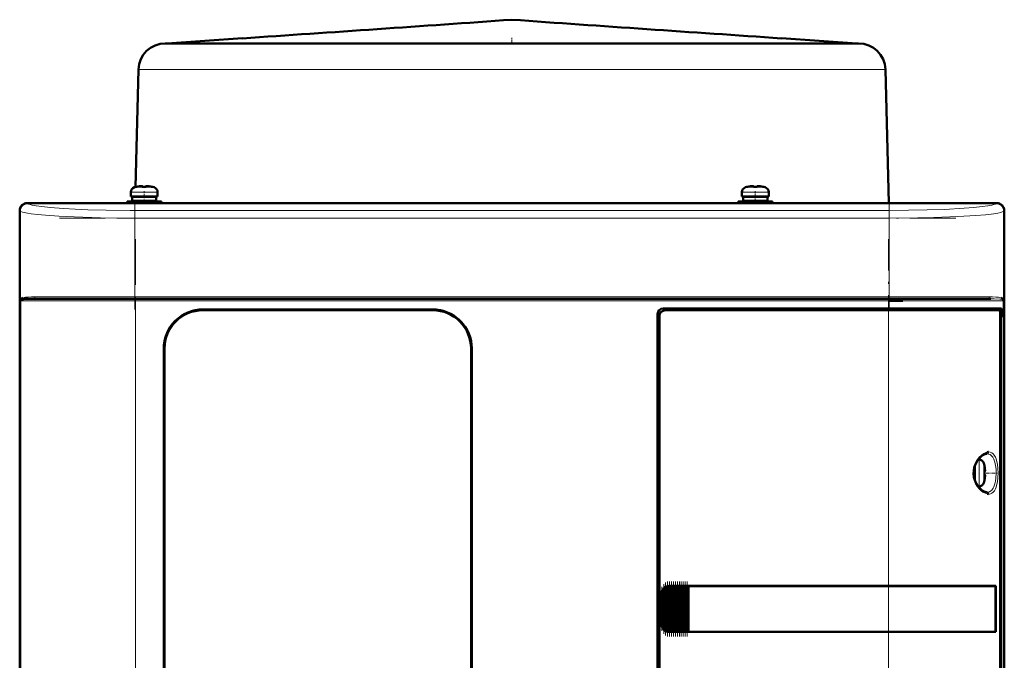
# Model space of a CAD drawing. Extents: x -1438 to 1837, y -1771 to 637.
# Tile 64 of 91: x -152 to 105, y 470 to 637. Entities that reach past the tile are written whole.
import ezdxf

# ---------------------------------------------------------------- set-up
doc = ezdxf.new("R2010")
doc.units = 0
doc.linetypes.add('DASHDOT', pattern=[18.5, 12, -3, 0.5, -3])

msp = doc.modelspace()

# ---------------------------------------------------------------- linework, layer by layer
at = {"color": 7, "lineweight": 50}
for p, q in [((-93.54, 632.48), (-113.22, 631.17)), ((47.1, 632.48), (66.78, 631.17)), ((-113.21, 631.17), (-113.7, 631.17)), ((-96.39, 631.17), (-113.21, 631.17)), ((-91.55, 631.17), (-96.39, 631.17)), ((-42.07, 631.17), (-91.55, 631.17)), ((-71.04, 631.17), (-76.04, 631.17)), ((-70.02, 631.17), (-71.04, 631.17)), ((-65.1, 631.17), (-70.36, 631.17)), ((-64.34, 631.17), (-65.1, 631.17)), ((-63.81, 631.17), (-64.34, 631.17)), ((-58.57, 631.17), (-64, 631.17)), ((-58.04, 631.17), (-58.57, 631.17)), ((-56.58, 631.17), (-58.04, 631.17)), ((-51.48, 631.17), (-57.15, 631.17)), ((-51.14, 631.17), (-51.48, 631.17)), ((-49.33, 631.17), (-51.14, 631.17)), ((-44, 631.17), (-49.82, 631.17)), ((-43.81, 631.17), (-44, 631.17)), ((-42.15, 631.17), (-43.81, 631.17)), ((-36.22, 631.17), (-42.15, 631.17)), ((-8.39, 631.17), (-42.07, 631.17)), ((-36.14, 631.17), (-36.22, 631.17)), ((-34.03, 631.17), (-36.14, 631.17)), ((-28.25, 631.17), (-34.25, 631.17)), ((-28.23, 631.17), (-28.25, 631.17)), ((-25.72, 631.17), (-28.23, 631.17)), ((-20.23, 631.17), (-26.2, 631.17)), ((-17.86, 631.17), (-20.23, 631.17)), ((-18.18, 631.17), (-18.2, 631.17)), ((-12.19, 631.17), (-18.18, 631.17)), ((-10.08, 631.17), (-12.19, 631.17)), ((-10.21, 631.17), (-10.3, 631.17)), ((-4.28, 631.17), (-10.21, 631.17)), ((49.95, 631.17), (-8.39, 631.17)), ((-2.53, 631.17), (-4.28, 631.17)), ((-2.43, 631.17), (-2.63, 631.17)), ((3.39, 631.17), (-2.43, 631.17)), ((5.21, 631.17), (3.39, 631.17)), ((5.05, 631.17), (4.7, 631.17)), ((10.72, 631.17), (5.05, 631.17)), ((11.9, 631.17), (10.72, 631.17)), ((12.13, 631.17), (11.6, 631.17)), ((14.59, 631.17), (12.13, 631.17)), ((17.57, 631.17), (14.59, 631.17)), ((17.9, 631.17), (17.57, 631.17)), ((18.66, 631.17), (17.9, 631.17)), ((23.92, 631.17), (18.66, 631.17)), ((24.6, 631.17), (23.59, 631.17)), ((29.6, 631.17), (24.6, 631.17)), ((54.49, 631.17), (49.95, 631.17)), ((67.15, 631.17), (54.49, 631.17)), ((67.26, 631.17), (67.15, 631.17)), ((-120.69, 624.35), (-121.5, 593.65)), ((74.26, 624.35), (75.17, 589.47)), ((-121.13, 593.73), (-121.13, 593.74)), ((-120.14, 593.88), (-119.97, 593.9)), ((-119.7, 593.88), (-119.7, 593.73)), ((-118.7, 593.88), (-118.7, 593.73)), ((-117.27, 593.74), (-117.28, 593.73)), ((38.37, 593.74), (38.37, 593.73)), ((39.8, 593.88), (39.8, 593.73)), ((40.8, 593.88), (40.8, 593.73)), ((42.22, 593.73), (42.22, 593.74)), ((-122.7, 591.2), (-122.7, 592.33)), ((-122.7, 591.2), (-119.2, 591.2)), ((-121.56, 591.2), (-121.56, 591.1)), ((-121.2, 591.1), (-121.2, 591.2)), ((-115.7, 591.2), (-119.2, 591.2)), ((-117.2, 591.1), (-117.2, 591.2)), ((-115.7, 592.33), (-115.7, 591.2)), ((36.8, 592.33), (36.8, 591.2)), ((36.8, 591.2), (40.3, 591.2)), ((38.3, 591.2), (38.3, 591.1)), ((40.3, 591.2), (43.8, 591.2)), ((42.3, 591.2), (42.3, 591.1)), ((43.8, 591.2), (43.8, 592.33)), ((-149.71, 589.47), (-143.91, 589.47)), ((103.27, 589.44), (-149.69, 589.44)), ((-143.91, 589.47), (-143.91, 589.44)), ((-143.91, 589.46), (-139.51, 589.46)), ((-139.51, 589.47), (-19.91, 589.47)), ((-139.51, 589.44), (-139.51, 589.47)), ((-119.2, 589.9), (-123.7, 589.9)), ((-123.7, 589.47), (-123.7, 589.9)), ((-119.2, 591.1), (-122.35, 591.1)), ((-122.35, 591.1), (-122.35, 590)), ((-119.2, 590), (-122.35, 590)), ((-121.59, 590), (-121.6, 589.9)), ((-121.2, 589.9), (-121.2, 590)), ((-119.2, 591.1), (-116.05, 591.1)), ((-119.2, 590), (-116.05, 590)), ((-119.2, 589.9), (-114.7, 589.9)), ((-117.2, 589.9), (-117.2, 590)), ((-116.05, 591.1), (-116.05, 590)), ((-114.7, 589.9), (-114.7, 589.47)), ((-19.91, 589.47), (-19.91, 589.44)), ((-19.91, 589.46), (-15.51, 589.46)), ((-15.51, 589.47), (93.09, 589.47)), ((-15.51, 589.44), (-15.51, 589.47)), ((35.8, 589.9), (40.3, 589.9)), ((35.8, 589.9), (35.8, 589.47)), ((37.15, 591.1), (40.3, 591.1)), ((37.15, 590), (37.15, 591.1)), ((40.3, 590), (37.15, 590)), ((38.3, 590), (38.3, 589.9)), ((43.45, 591.1), (40.3, 591.1)), ((43.45, 590), (40.3, 590)), ((44.8, 589.9), (40.3, 589.9)), ((42.3, 590), (42.3, 589.9)), ((43.45, 590), (43.45, 591.1)), ((44.8, 589.47), (44.8, 589.9)), ((93.09, 589.47), (93.09, 589.44)), ((93.09, 589.46), (97.49, 589.46)), ((97.49, 589.47), (103.29, 589.47)), ((97.49, 589.44), (97.49, 589.47)), ((-151.71, 579.67), (-151.71, 587.47)), ((-151.68, 587.45), (-151.68, 379.49)), ((105.26, 379.49), (105.26, 587.45)), ((105.29, 587.47), (105.29, 579.67)), ((-151.68, 579.67), (-151.71, 579.67)), ((-151.7, 575.27), (-151.7, 579.67)), ((105.29, 579.67), (105.26, 579.67)), ((105.29, 579.67), (105.29, 575.27)), ((-151.71, 487.67), (-151.71, 575.27)), ((-151.71, 575.27), (-151.68, 575.27)), ((105.26, 575.27), (105.29, 575.27)), ((105.29, 575.27), (105.29, 487.67)), ((-121.5, 564.47), (-148.17, 564.47)), ((75.08, 564.47), (-121.5, 564.47)), ((95.17, 564.47), (75.08, 564.47)), ((75.25, 563.97), (78.79, 563.97)), ((101.75, 564.47), (95.17, 564.47)), ((104.85, 564.48), (104.91, 564.45)), ((104.96, 564.19), (104.91, 564.22)), ((104.95, 564.19), (104.91, 564.22)), ((-103.91, 561.67), (-43.91, 561.67)), ((-43.91, 561.47), (-103.91, 561.47)), ((14.79, 406.47), (14.79, 560.47)), ((16.29, 561.97), (75.08, 561.97)), ((75.08, 561.47), (16.79, 561.47)), ((104.57, 561.97), (75.08, 561.97)), ((75.08, 561.47), (104.01, 561.47)), ((104.26, 561.47), (104.01, 561.47)), ((104.26, 561.47), (104.09, 561.42)), ((104.25, 406.44), (104.25, 560.5)), ((104.26, 561.97), (104.26, 561.47)), ((104.57, 559.67), (104.57, 561.97)), ((15.29, 559.97), (15.29, 406.97)), ((104.25, 559.67), (104.57, 559.67)), ((104.25, 559.64), (104.37, 559.64)), ((104.57, 559.67), (104.37, 559.64)), ((104.37, 559.64), (104.37, 407.31)), ((-114.11, 415.47), (-114.11, 551.47)), ((-113.91, 551.47), (-113.91, 415.47)), ((-33.91, 415.47), (-33.91, 551.47)), ((-33.71, 551.47), (-33.71, 415.47)), ((98.48, 522.47), (98.69, 522.47)), ((97.46, 518.97), (97.46, 520.43)), ((97.56, 518.97), (97.56, 520.76)), ((100.09, 520.89), (100.1, 520.9)), ((100.24, 519.47), (100.09, 519.47)), ((97.46, 518.97), (97.46, 517.51)), ((97.56, 518.97), (97.56, 517.18)), ((100.24, 518.47), (100.09, 518.47)), ((100.1, 517.04), (100.09, 517.05)), ((98.69, 515.47), (98.48, 515.47)), ((16.16, 478.38), (16.16, 488.56)), ((16.3, 488.73), (16.46, 488.9)), ((16.67, 477.85), (16.67, 489.09)), ((16.81, 489.18), (16.97, 489.26)), ((17.18, 477.58), (17.18, 489.36)), ((17.32, 489.4), (17.48, 489.43)), ((17.69, 489.46), (17.83, 489.47)), ((17.69, 477.48), (17.69, 489.46)), ((17.86, 489.47), (17.8, 489.47)), ((17.86, 489.47), (17.83, 489.47)), ((17.86, 489.47), (17.99, 489.47)), ((18.2, 489.47), (17.99, 489.47)), ((18.2, 477.47), (18.2, 489.47)), ((18.34, 489.47), (18.2, 489.47)), ((18.34, 489.47), (18.42, 489.47)), ((18.42, 489.47), (18.5, 489.47)), ((18.71, 489.47), (18.5, 489.47)), ((18.71, 477.47), (18.71, 489.47)), ((18.85, 489.47), (18.71, 489.47)), ((18.85, 489.47), (18.93, 489.47)), ((18.93, 489.47), (19.01, 489.47)), ((19.22, 489.47), (19.01, 489.47)), ((19.22, 477.47), (19.22, 489.47)), ((19.36, 489.47), (19.22, 489.47)), ((19.36, 489.47), (19.44, 489.47)), ((19.44, 489.47), (19.52, 489.47)), ((19.73, 489.47), (19.52, 489.47)), ((19.73, 477.47), (19.73, 489.47)), ((19.87, 489.47), (19.73, 489.47)), ((19.87, 489.47), (19.95, 489.47)), ((19.95, 489.47), (20.03, 489.47)), ((20.24, 489.47), (20.03, 489.47)), ((20.24, 477.47), (20.24, 489.47)), ((20.38, 489.47), (20.24, 489.47)), ((20.38, 489.47), (20.46, 489.47)), ((20.46, 489.47), (20.54, 489.47)), ((20.75, 489.47), (20.54, 489.47)), ((20.75, 477.47), (20.75, 489.47)), ((20.89, 489.47), (20.75, 489.47)), ((20.89, 489.47), (20.97, 489.47)), ((20.97, 489.47), (21.05, 489.47)), ((21.26, 489.47), (21.05, 489.47)), ((21.26, 477.47), (21.26, 489.47)), ((21.4, 489.47), (21.26, 489.47)), ((21.4, 489.47), (21.48, 489.47)), ((21.48, 489.47), (21.56, 489.47)), ((21.77, 489.47), (21.56, 489.47)), ((21.77, 477.47), (21.77, 489.47)), ((21.91, 489.47), (21.77, 489.47)), ((21.91, 489.47), (21.99, 489.47)), ((21.99, 489.47), (22.07, 489.47)), ((22.28, 489.47), (22.07, 489.47)), ((22.28, 477.47), (22.28, 489.47)), ((22.42, 489.47), (22.28, 489.47)), ((22.42, 489.47), (22.49, 489.47)), ((22.49, 489.47), (22.58, 489.47)), ((22.75, 489.47), (22.58, 489.47)), ((22.75, 489.47), (22.75, 477.47)), ((22.79, 489.47), (22.75, 489.47)), ((22.79, 489.47), (75.08, 489.47)), ((22.82, 489.44), (22.79, 489.47)), ((22.82, 489.44), (75.08, 489.44)), ((22.82, 477.5), (22.82, 489.44)), ((22.82, 489.44), (75.08, 489.44)), ((103.06, 489.47), (75.08, 489.47)), ((76.83, 489.44), (75.13, 489.44)), ((77.76, 489.44), (77.17, 489.44)), ((77.83, 489.44), (77.76, 489.44)), ((80.81, 489.44), (80.74, 489.44)), ((86.59, 489.44), (80.81, 489.44)), ((103.06, 489.47), (102.75, 489.4)), ((103.01, 477.54), (103.01, 489.4)), ((103.06, 489.47), (103.06, 477.47)), ((-151.68, 487.67), (-151.71, 487.67)), ((-151.7, 483.27), (-151.7, 487.67)), ((15.79, 479.47), (15.79, 487.47)), ((105.29, 487.67), (105.26, 487.67)), ((105.29, 487.67), (105.29, 483.27)), ((-151.71, 391.67), (-151.71, 483.27)), ((-151.71, 483.27), (-151.68, 483.27)), ((105.26, 483.27), (105.29, 483.27)), ((105.29, 483.27), (105.29, 391.67)), ((16.46, 478.04), (16.3, 478.21)), ((16.97, 477.68), (16.81, 477.76)), ((17.48, 477.51), (17.32, 477.54)), ((17.83, 477.47), (17.69, 477.48)), ((17.86, 477.47), (17.8, 477.47)), ((17.83, 477.47), (17.86, 477.47)), ((17.86, 477.47), (17.99, 477.47)), ((18.2, 477.47), (17.99, 477.47)), ((18.34, 477.47), (18.2, 477.47)), ((18.34, 477.47), (18.42, 477.47)), ((18.42, 477.47), (18.5, 477.47)), ((18.71, 477.47), (18.5, 477.47)), ((18.85, 477.47), (18.71, 477.47)), ((18.85, 477.47), (18.93, 477.47)), ((18.93, 477.47), (19.01, 477.47)), ((19.22, 477.47), (19.01, 477.47)), ((19.36, 477.47), (19.22, 477.47)), ((19.36, 477.47), (19.44, 477.47)), ((19.44, 477.47), (19.52, 477.47)), ((19.73, 477.47), (19.52, 477.47)), ((19.87, 477.47), (19.73, 477.47)), ((19.87, 477.47), (19.95, 477.47)), ((19.95, 477.47), (20.03, 477.47)), ((20.24, 477.47), (20.03, 477.47)), ((20.38, 477.47), (20.24, 477.47)), ((20.38, 477.47), (20.46, 477.47)), ((20.46, 477.47), (20.54, 477.47)), ((20.75, 477.47), (20.54, 477.47)), ((20.89, 477.47), (20.75, 477.47)), ((20.89, 477.47), (20.97, 477.47)), ((20.97, 477.47), (21.05, 477.47)), ((21.26, 477.47), (21.05, 477.47)), ((21.4, 477.47), (21.26, 477.47)), ((21.4, 477.47), (21.48, 477.47)), ((21.48, 477.47), (21.56, 477.47)), ((21.77, 477.47), (21.56, 477.47)), ((21.91, 477.47), (21.77, 477.47)), ((21.91, 477.47), (21.99, 477.47)), ((21.99, 477.47), (22.07, 477.47)), ((22.28, 477.47), (22.07, 477.47)), ((22.42, 477.47), (22.28, 477.47)), ((22.42, 477.47), (22.49, 477.47)), ((22.49, 477.47), (22.58, 477.47)), ((22.75, 477.47), (22.58, 477.47)), ((22.75, 477.47), (22.79, 477.47)), ((22.79, 477.47), (22.82, 477.5)), ((75.08, 477.47), (22.79, 477.47)), ((22.82, 477.5), (75.08, 477.5)), ((103.06, 477.47), (75.08, 477.47)), ((77.58, 477.5), (77.76, 477.5)), ((80.51, 477.5), (80.81, 477.5)), ((80.81, 477.5), (81.54, 477.5)), ((83.7, 477.5), (86.59, 477.5)), ((86.59, 477.5), (86.91, 477.5)), ((103.06, 477.47), (102.75, 477.54))]:
    msp.add_line(p, q, dxfattribs=at)
at = {"color": 7, "linetype": 'DASHDOT', "lineweight": 18, "ltscale": 0.039375}
msp.add_line((-23.22, 632.61), (-23.22, 631.04), dxfattribs=at)
at = {"color": 7, "lineweight": 18}
for p, q in [((-118.65, 624.35), (-120.69, 624.35)), ((-101.34, 624.35), (-118.65, 624.35)), ((-58.97, 624.35), (-101.34, 624.35)), ((-38.94, 624.35), (-58.97, 624.35)), ((7.29, 624.35), (-38.94, 624.35)), ((54.9, 624.35), (7.29, 624.35)), ((71.41, 624.35), (54.9, 624.35)), ((73.73, 624.35), (71.41, 624.35)), ((74.26, 624.35), (73.73, 624.35)), ((-119.24, 592.33), (-122.7, 592.33)), ((-121.78, 593.57), (-119.23, 593.57)), ((-119.24, 592.33), (-119.2, 592.33)), ((-119.23, 593.57), (-119.2, 593.57)), ((-119.2, 593.57), (-116.63, 593.57)), ((-119.2, 592.33), (-115.7, 592.33)), ((40.3, 592.33), (36.8, 592.33)), ((40.3, 593.57), (37.72, 593.57)), ((40.32, 593.57), (40.3, 593.57)), ((40.33, 592.33), (40.3, 592.33)), ((42.87, 593.57), (40.32, 593.57)), ((43.8, 592.33), (40.33, 592.33)), ((-149.69, 589.44), (-149.6, 589.36)), ((103.18, 589.36), (103.27, 589.44)), ((-151.6, 587.36), (-151.68, 587.45)), ((-151.6, 587.36), (-151.6, 563.97)), ((75.25, 587.54), (-121.67, 587.54)), ((-121.67, 585.54), (-121.67, 587.54)), ((75.25, 587.54), (75.25, 585.54)), ((105.26, 587.45), (105.18, 587.36)), ((105.18, 563.97), (105.18, 587.36)), ((-121.67, 564.97), (-121.67, 585.54)), ((75.25, 585.54), (-121.67, 585.54)), ((75.25, 585.54), (75.25, 564.97)), ((-151.6, 563.97), (-151.42, 563.97)), ((-151.42, 402.97), (-151.42, 563.97)), ((-151.42, 563.97), (-121.5, 563.97)), ((-151.33, 564.22), (-151.37, 564.19)), ((-121.67, 564.97), (-147.73, 564.97)), ((-121.67, 564.97), (75.25, 564.97)), ((-121.67, 564.97), (-121.67, 564.47)), ((-121.5, 564.47), (-121.5, 563.97)), ((75.08, 563.97), (-121.5, 563.97)), ((-121.5, 563.97), (-121.5, 402.97)), ((75.08, 564.47), (75.08, 563.97)), ((75.08, 561.97), (75.08, 563.97)), ((75.08, 563.97), (95.51, 563.97)), ((95.69, 564.97), (75.25, 564.97)), ((75.25, 564.47), (75.25, 564.97)), ((95.51, 563.97), (105, 563.97)), ((101.31, 564.97), (95.69, 564.97)), ((105.18, 563.97), (105, 563.97)), ((105, 402.97), (105, 563.97)), ((-39.71, 560.75), (-39.71, 560.77)), ((75.08, 561.47), (75.08, 561.97)), ((75.08, 489.47), (75.08, 561.47)), ((98.69, 522.47), (98.69, 519)), ((99.94, 521.54), (99.94, 518.99)), ((98.69, 519), (98.69, 518.97)), ((98.69, 515.47), (98.69, 518.97)), ((99.94, 518.99), (99.94, 518.97)), ((99.94, 518.97), (99.94, 516.4)), ((16.3, 488.73), (16.3, 478.21)), ((16.46, 478.04), (16.46, 488.9)), ((16.81, 477.76), (16.81, 489.18)), ((16.97, 489.26), (16.97, 477.68)), ((17.32, 477.54), (17.32, 489.4)), ((17.48, 489.43), (17.48, 477.51)), ((17.83, 489.47), (17.83, 477.47)), ((17.99, 477.47), (17.99, 489.47)), ((18.34, 489.47), (18.34, 477.47)), ((18.5, 489.47), (18.5, 477.47)), ((18.85, 489.47), (18.85, 477.47)), ((19.01, 489.47), (19.01, 477.47)), ((19.36, 489.47), (19.36, 477.47)), ((19.52, 489.47), (19.52, 477.47)), ((19.87, 489.47), (19.87, 477.47)), ((20.03, 477.47), (20.03, 489.47)), ((20.38, 489.47), (20.38, 477.47)), ((20.54, 489.47), (20.54, 477.47)), ((20.89, 489.47), (20.89, 477.47)), ((21.05, 489.47), (21.05, 477.47)), ((21.4, 489.47), (21.4, 477.47)), ((21.56, 477.47), (21.56, 489.47)), ((21.91, 489.47), (21.91, 477.47)), ((22.07, 489.47), (22.07, 477.47)), ((22.42, 477.47), (22.42, 489.47)), ((22.58, 489.47), (22.58, 477.47)), ((75.08, 489.44), (75.08, 489.47)), ((75.08, 489.44), (75.08, 477.5)), ((15.79, 487.47), (15.84, 487.47)), ((15.84, 487.47), (15.84, 479.47)), ((16.01, 478.68), (16.01, 488.26)), ((15.84, 479.47), (15.79, 479.47)), ((75.08, 477.47), (75.08, 477.5)), ((75.08, 405.47), (75.08, 477.47))]:
    msp.add_line(p, q, dxfattribs=at)
at = {"color": 7, "linetype": 'DASHDOT', "lineweight": 18, "ltscale": 0.000942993}
msp.add_line((-120.2, 593.87), (-120.2, 593.91), dxfattribs=at)
at = {"color": 7, "linetype": 'DASHDOT', "lineweight": 18, "ltscale": 0.000744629}
msp.add_line((-118.2, 593.88), (-118.2, 593.91), dxfattribs=at)
at = {"color": 7, "linetype": 'DASHDOT', "lineweight": 18, "ltscale": 0.000761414}
msp.add_line((39.3, 593.91), (39.3, 593.88), dxfattribs=at)
at = {"color": 7, "linetype": 'DASHDOT', "lineweight": 18, "ltscale": 0.000958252}
msp.add_line((41.3, 593.91), (41.3, 593.87), dxfattribs=at)
at = {"color": 7, "linetype": 'DASHDOT', "lineweight": 18, "ltscale": 0.085722}
msp.add_line((-119.2, 589.18), (-119.2, 592.61), dxfattribs=at)
at = {"color": 7, "linetype": 'DASHDOT', "lineweight": 18, "ltscale": 0.072885}
msp.add_line((40.3, 589.65), (40.3, 592.57), dxfattribs=at)
at = {"color": 7, "linetype": 'DASHDOT', "lineweight": 18}
for p, q in [((-121.67, 589.7), (-121.67, 561.63)), ((75.25, 589.7), (75.25, 561.63)), ((-141.36, 585.54), (94.94, 585.54)), ((-121.5, 580.07), (-121.5, 386.87)), ((75.08, 386.87), (75.08, 580.07)), ((94.94, 564.97), (-141.36, 564.97)), ((94.74, 563.97), (-141.15, 563.97))]:
    msp.add_line(p, q, dxfattribs=at)
at = {"color": 7, "linetype": 'DASHDOT', "lineweight": 18, "ltscale": 0.000366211}
msp.add_line((-39.71, 560.75), (-39.71, 560.77), dxfattribs=at)
at = {"color": 7, "linetype": 'DASHDOT', "lineweight": 18, "ltscale": 0.00094223}
msp.add_line((100.24, 519.97), (100.27, 519.97), dxfattribs=at)
at = {"color": 7, "linetype": 'DASHDOT', "lineweight": 18, "ltscale": 0.008935}
msp.add_line((97.23, 518.97), (97.59, 518.97), dxfattribs=at)
at = {"color": 7, "linetype": 'DASHDOT', "lineweight": 18, "ltscale": 0.006442}
msp.add_line((98.71, 518.97), (98.45, 518.97), dxfattribs=at)
at = {"color": 7, "linetype": 'DASHDOT', "lineweight": 18, "ltscale": 0.000793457}
msp.add_line((100.24, 517.97), (100.27, 517.97), dxfattribs=at)
at = {"color": 7, "linetype": 'DASHDOT', "lineweight": 18, "ltscale": 0.072147}
msp.add_line((100.53, 518.97), (103.41, 518.97), dxfattribs=at)
at = {"color": 7, "linetype": 'DASHDOT', "lineweight": 18, "ltscale": 0.287631}
msp.add_line((15.94, 477.72), (15.94, 489.22), dxfattribs=at)
at = {"color": 7, "linetype": 'DASHDOT', "lineweight": 18, "ltscale": 0.325664}
msp.add_line((16.38, 476.96), (16.38, 489.98), dxfattribs=at)
at = {"color": 7, "linetype": 'DASHDOT', "lineweight": 18, "ltscale": 0.347389}
msp.add_line((16.89, 476.52), (16.89, 490.42), dxfattribs=at)
at = {"color": 7, "linetype": 'DASHDOT', "lineweight": 18, "ltscale": 0.357764}
msp.add_line((17.4, 476.31), (17.4, 490.63), dxfattribs=at)
at = {"color": 7, "linetype": 'DASHDOT', "lineweight": 18, "ltscale": 0.359999}
for p, q in [((17.91, 476.27), (17.91, 490.67)), ((18.42, 476.27), (18.42, 490.67)), ((18.93, 476.27), (18.93, 490.67)), ((19.44, 476.27), (19.44, 490.67)), ((19.95, 476.27), (19.95, 490.67)), ((20.47, 476.27), (20.47, 490.67)), ((20.98, 476.27), (20.98, 490.67)), ((21.49, 476.27), (21.49, 490.67)), ((22, 476.27), (22, 490.67)), ((22.5, 476.27), (22.5, 490.67))]:
    msp.add_line(p, q, dxfattribs=at)
at = {"color": 7, "lineweight": 50}
for points in [[(-120.2, 593.88), (-119.87, 593.9), (-119.76, 593.9), (-119.72, 593.89), (-119.71, 593.89), (-119.71, 593.88), (-119.7, 593.88), (-119.7, 593.88)], [(-119.76, 593.9), (-119.71, 593.89), (-119.71, 593.89), (-119.71, 593.88), (-119.7, 593.88), (-119.7, 593.88)], [(-118.2, 593.88), (-118.4, 593.9), (-118.64, 593.9), (-118.69, 593.89), (-118.7, 593.89), (-118.7, 593.88), (-118.7, 593.88), (-118.7, 593.88)], [(39.3, 593.88), (39.49, 593.9), (39.73, 593.9), (39.78, 593.89), (39.79, 593.89), (39.79, 593.88), (39.8, 593.88), (39.8, 593.88)], [(39.75, 593.9), (39.78, 593.89), (39.79, 593.89), (39.79, 593.88), (39.8, 593.88)], [(41.3, 593.88), (40.97, 593.9), (40.85, 593.9), (40.81, 593.89), (40.8, 593.89), (40.8, 593.88), (40.8, 593.88), (40.8, 593.88)], [(-148.17, 564.47), (-149.24, 564.46), (-150.11, 564.43), (-150.79, 564.37), (-151.18, 564.28), (-151.33, 564.22)], [(-114.11, 551.47), (-114.04, 552.64), (-113.83, 553.79), (-113.5, 554.91), (-113.04, 555.99), (-112.74, 556.56), (-112.4, 557.11), (-111.9, 557.81), (-111.33, 558.46), (-110.72, 559.06), (-109.8, 559.79), (-108.8, 560.41), (-107.73, 560.91), (-106.62, 561.29), (-105.73, 561.5), (-104.82, 561.63), (-103.91, 561.67)], [(-33.71, 551.47), (-33.78, 552.64), (-33.98, 553.79), (-34.32, 554.91), (-34.78, 555.99), (-35.08, 556.56), (-35.42, 557.11), (-35.92, 557.81), (-36.48, 558.46), (-37.1, 559.06), (-38.02, 559.79), (-39.02, 560.41), (-40.08, 560.91), (-41.2, 561.29), (-42.09, 561.5), (-43, 561.63), (-43.91, 561.67)], [(104.25, 560.5), (104.23, 560.94), (104.15, 561.3), (104.1, 561.41), (104.06, 561.45), (104.01, 561.47), (104.01, 561.47)], [(100.85, 524.44), (101.1, 524.47), (101.2, 524.47)], [(98.41, 515.56), (97.96, 516.27), (97.59, 517.09), (97.38, 517.85), (97.27, 518.77), (97.3, 519.58), (97.45, 520.4), (97.75, 521.25), (98.22, 522.1), (98.41, 522.38)], [(98.41, 522.38), (98.97, 523.03), (99.53, 523.5), (100.07, 523.81), (100.52, 523.95), (100.77, 523.97)], [(100.24, 519.97), (100.26, 519.64), (100.26, 519.52), (100.25, 519.49), (100.25, 519.48), (100.25, 519.47), (100.24, 519.47), (100.24, 519.47)], [(100.26, 519.68), (100.26, 519.51), (100.25, 519.48), (100.25, 519.48), (100.25, 519.47), (100.24, 519.47), (100.24, 519.47)], [(100.26, 518.25), (100.26, 518.4), (100.25, 518.45), (100.25, 518.46), (100.25, 518.47), (100.24, 518.47), (100.24, 518.47)], [(100.24, 517.97), (100.26, 518.16), (100.26, 518.4), (100.25, 518.45), (100.25, 518.46), (100.25, 518.47), (100.24, 518.47), (100.24, 518.47)], [(100.77, 513.97), (100.33, 514.04), (99.86, 514.24), (99.3, 514.62), (98.74, 515.15), (98.41, 515.56)], [(101.2, 513.47), (100.88, 513.5), (100.85, 513.5)], [(103.01, 489.4), (98.42, 489.43), (75.08, 489.44)], [(75.08, 477.5), (97.51, 477.51), (103.01, 477.54)]]:
    msp.add_lwpolyline(points, dxfattribs=at)
at = {"color": 7, "lineweight": 18}
for points in [[(-149.6, 589.36), (-149.32, 589.18), (-148.96, 589.06), (-148.46, 588.93), (-147.38, 588.72), (-145.92, 588.52), (-143.79, 588.3), (-140.26, 588.03), (-137.22, 587.87), (-133.91, 587.73), (-129.15, 587.61), (-122.91, 587.54), (-121.67, 587.54)], [(75.25, 587.54), (80.26, 587.57), (85.15, 587.66), (89.71, 587.82), (94.78, 588.09), (97.37, 588.3), (99.5, 588.52), (100.96, 588.72), (102.04, 588.93), (102.54, 589.06), (102.9, 589.19), (103.18, 589.36)], [(-121.67, 585.54), (-126.16, 585.56), (-130.58, 585.63), (-137.46, 585.84), (-141.46, 586.03), (-145.01, 586.27), (-147.02, 586.45), (-148.72, 586.65), (-149.71, 586.8), (-150.51, 586.96), (-151.01, 587.09), (-151.38, 587.23), (-151.6, 587.36)], [(105.18, 587.36), (105.01, 587.25), (104.74, 587.14), (104.38, 587.03), (103.57, 586.85), (102.52, 586.68), (100.41, 586.43), (97.84, 586.21), (93.17, 585.93), (86.9, 585.7), (82.7, 585.6), (75.25, 585.54)], [(-150.16, 564.85), (-149.46, 564.92), (-148.65, 564.96), (-147.73, 564.97)], [(101.31, 564.97), (102.23, 564.96), (103.05, 564.92), (103.74, 564.85)], [(104.91, 564.22), (104.7, 564.3), (104.52, 564.34), (104.08, 564.4), (102.67, 564.46), (101.76, 564.47)], [(98.75, 523.11), (99.3, 523.64), (99.93, 524.08), (100.5, 524.35), (100.85, 524.44)], [(101.2, 524.47), (101.62, 524.42), (102.01, 524.26), (102.37, 523.99), (102.68, 523.61), (102.97, 523.1)], [(98.75, 514.83), (98.3, 515.39), (97.92, 515.98), (97.71, 516.39), (97.39, 517.23), (97.19, 518.1), (97.13, 518.97), (97.19, 519.85), (97.33, 520.5), (97.54, 521.14), (97.93, 521.98), (98.18, 522.37), (98.75, 523.11)], [(100.77, 523.97), (101.2, 523.92), (101.6, 523.76), (101.96, 523.49), (102.27, 523.12), (102.55, 522.62)], [(102.55, 522.62), (102.83, 521.84), (103.02, 520.95), (103.13, 520.01), (103.17, 518.97)], [(102.97, 523.1), (103.13, 522.7), (103.27, 522.25), (103.48, 521.28), (103.61, 520.15), (103.65, 518.97)], [(103.17, 518.97), (103.11, 517.65), (102.99, 516.8), (102.84, 516.12), (102.67, 515.6), (102.55, 515.32)], [(103.65, 518.97), (103.61, 517.8), (103.48, 516.67), (103.27, 515.69), (103.13, 515.25), (102.97, 514.84)], [(100.85, 513.5), (100.26, 513.69), (99.71, 513.99), (99.29, 514.3), (98.75, 514.83)], [(102.55, 515.32), (102.39, 515), (102.2, 514.72), (102, 514.49), (101.78, 514.3), (101.4, 514.09), (100.98, 513.98), (100.77, 513.97)], [(102.97, 514.84), (102.69, 514.34), (102.37, 513.95), (102, 513.68), (101.71, 513.55), (101.4, 513.48), (101.2, 513.47)]]:
    msp.add_lwpolyline(points, dxfattribs=at)
at = {"color": 7, "lineweight": 50}
for centre, radius, start, end in [((-1630.55, 23358.87), 22778.31, 273.869095, 274.0464), ((1584.12, 23358.87), 22778.31, 265.953602, 266.130907), ((-113.7, 624.17), 7, 90.0001, 178.5003), ((67.26, 624.17), 7, 1.4997, 89.9999), ((-119.2, 584.95), 9, 102.3778, 106.6015), ((-119.2, 584.95), 8.99, 96.3893, 102.3497), ((-119.2, 584.95), 8.99, 96.3893, 102.3497), ((-119.2, 583.84), 9.9, 87.106, 92.8938), ((-119.2, 583.84), 9.9, 87.1058, 92.8956), ((-118.64, 590.1), 3.8, 83.4188, 87.715), ((-119.2, 584.95), 8.99, 77.6508, 83.6103), ((-119.2, 584.95), 8.99, 77.6503, 83.6107), ((-119.2, 584.95), 9, 73.3984, 77.6222), ((40.3, 584.95), 9, 102.3778, 106.6015), ((40.3, 584.95), 8.99, 96.3893, 102.3497), ((40.3, 584.95), 8.99, 96.3897, 102.3492), ((39.73, 590.1), 3.8, 92.2845, 96.5812), ((40.3, 583.84), 9.9, 87.1058, 92.8956), ((40.3, 583.84), 9.9, 87.106, 92.8938), ((40.84, 589.86), 4.04, 83.5189, 86.8257), ((40.3, 584.95), 8.99, 77.6503, 83.6107), ((40.3, 584.95), 8.99, 77.6503, 83.6107), ((40.3, 584.95), 9, 73.3984, 77.6222), ((-121.4, 592.33), 1.3, 106.6015, 180), ((-117, 592.33), 1.3, 0, 73.3984), ((38.1, 592.33), 1.3, 106.6015, 180), ((42.5, 592.33), 1.3, 0, 73.3984), ((-149.71, 587.47), 2, 90.0019, 179.9981), ((-151.76, 564.46), 0.492, 330.2782, 0.6469), ((-150.55, 563.61), 1.12, 108.2603, 129.6068), ((104.12, 563.59), 1.14, 50.524, 71.3952), ((105.34, 564.46), 0.491, 178.4725, 210.1378), ((104.72, 564.29), 0.22, 34.3264, 55.7856), ((105.34, 564.46), 0.49, 178.9383, 209.4129), ((105.4, 564.4), 0.489, 174.524, 206.2763), ((105.39, 564.4), 0.485, 178.4725, 205.4495), ((-103.91, 551.47), 10.2, 89.9997, 180.0003), ((-103.91, 551.47), 10, 90, 180), ((-43.91, 551.47), 10.2, 359.9997, 90.0003), ((-43.91, 551.47), 10, 0, 90), ((16.29, 560.47), 1.5, 90, 180), ((98.69, 521.17), 1.3, 16.6015, 90), ((91.31, 518.97), 9, 12.3778, 16.6016), ((91.31, 518.97), 8.99, 6.3893, 12.3497), ((91.31, 518.97), 8.99, 6.3893, 12.3497), ((90.2, 518.97), 9.9, 357.106, 2.8938), ((90.2, 518.97), 9.9, 357.1058, 2.8956), ((91.31, 518.97), 9, 343.3984, 347.6222), ((91.31, 518.97), 8.99, 347.6508, 353.6103), ((91.31, 518.97), 8.99, 347.6503, 353.6107), ((98.69, 516.77), 1.3, 270, 343.3985), ((17.93, 487.5), 2.06, 148.9704, 158.2673), ((17.79, 487.34), 2.04, 136.9534, 143.1617), ((17.83, 487.6), 1.89, 127.9225, 136.7729), ((17.92, 487.1), 2.35, 118.0492, 122.0459), ((17.81, 487.7), 1.77, 110.7187, 118.3943), ((17.92, 486.92), 2.55, 103.6061, 106.9099), ((17.83, 487.76), 1.71, 94.6829, 101.9834), ((84.18, -7121.04), 7610.48, 89.911285, 89.981827), ((17.95, 487.42), 2.11, 167.8164, 178.6977), ((18.23, 487.36), 2.4, 157.7787, 167.7127), ((17.93, 479.51), 2.09, 181.2162, 192.2147), ((18.31, 479.61), 2.48, 192.5876, 202.176), ((17.93, 479.44), 2.06, 201.7327, 211.0296), ((17.79, 479.6), 2.04, 216.8383, 223.0466), ((17.83, 479.34), 1.89, 223.2271, 232.0775), ((17.92, 479.84), 2.35, 237.9541, 241.9508), ((17.81, 479.24), 1.77, 241.6057, 249.2813), ((17.92, 480.02), 2.55, 253.0901, 256.3939), ((17.83, 479.18), 1.71, 258.0166, 265.3171)]:
    msp.add_arc(centre, radius, start, end, dxfattribs=at)
at = {"color": 7, "lineweight": 18}
for centre, radius, start, end in [((-149.59, 587.35), 2.01, 90.341, 179.659), ((-150.27, 563.45), 1.43, 137.7644, 158.739), ((-150.66, 563.24), 1.19, 126.659, 141.9489), ((-151.81, 564.4), 0.486, 334.3281, 1.2269), ((-150.88, 564.03), 0.585, 130.7903, 138.8144), ((-149.69, 561.17), 3.7, 97.2626, 109.1432), ((-148.17, 564.88), 0.407, 270.9608, 320.191), ((-148.27, 564.96), 0.541, 319.8755, 0.6368), ((101.85, 564.97), 0.538, 179.5454, 220.6147), ((101.76, 564.89), 0.416, 220.3259, 268.918), ((103.29, 561.23), 3.65, 70.88, 82.9053), ((103.85, 563.45), 1.43, 21.2608, 42.2353), ((104.24, 563.24), 1.19, 38.0507, 53.3418), ((100.64, 524.47), 0.564, 339.2624, 0.1049), ((100.64, 513.47), 0.564, 359.8915, 20.7338)]:
    msp.add_arc(centre, radius, start, end, dxfattribs=at)
at = {"color": 7, "lineweight": 50}
for centre, major_axis, ratio, start_param, end_param in [((-149.68, 587.44), (1.42, -1.42), 0.995146, 2.358627, 3.924558), ((103.26, 587.44), (1.42, 1.42), 0.995146, 5.50022, 7.06615), ((103.29, 587.47), (-1.41, 1.41), 0.999973, 3.927005, 5.497773), ((16.79, 559.97), (1.06, -1.06), 0.997265, 2.357564, 3.925621), ((16.79, 559.97), (1.06, -1.06), 0.997265, 2.357564, 3.925621), ((17.8, 487.47), (-2.01, 0), 0.996195, 4.712389, 6.283185), ((17.8, 479.47), (2.01, 0), 0.996195, 3.141593, 4.712389)]:
    msp.add_ellipse(centre, major_axis=major_axis, ratio=ratio, start_param=start_param, end_param=end_param, dxfattribs=at)
at = {"color": 7, "lineweight": 18}
for centre, major_axis, ratio, start_param, end_param in [((103.18, 587.36), (1.41, -1.41), 0.995146, 0.787831, 2.353761), ((-150.92, 563.97), (0, -0.5), 0.997564, 4.254214, 4.712389), ((104.51, 563.97), (0, 0.5), 0.997564, 4.712389, 5.170556), ((100.77, 524.47), (0, -0.5), 0.870878, 6.283066, 7.441147), ((100.77, 513.47), (0, -0.5), 0.870879, 1.983681, 3.141672)]:
    msp.add_ellipse(centre, major_axis=major_axis, ratio=ratio, start_param=start_param, end_param=end_param, dxfattribs=at)

doc.saveas('drawing.dxf')
